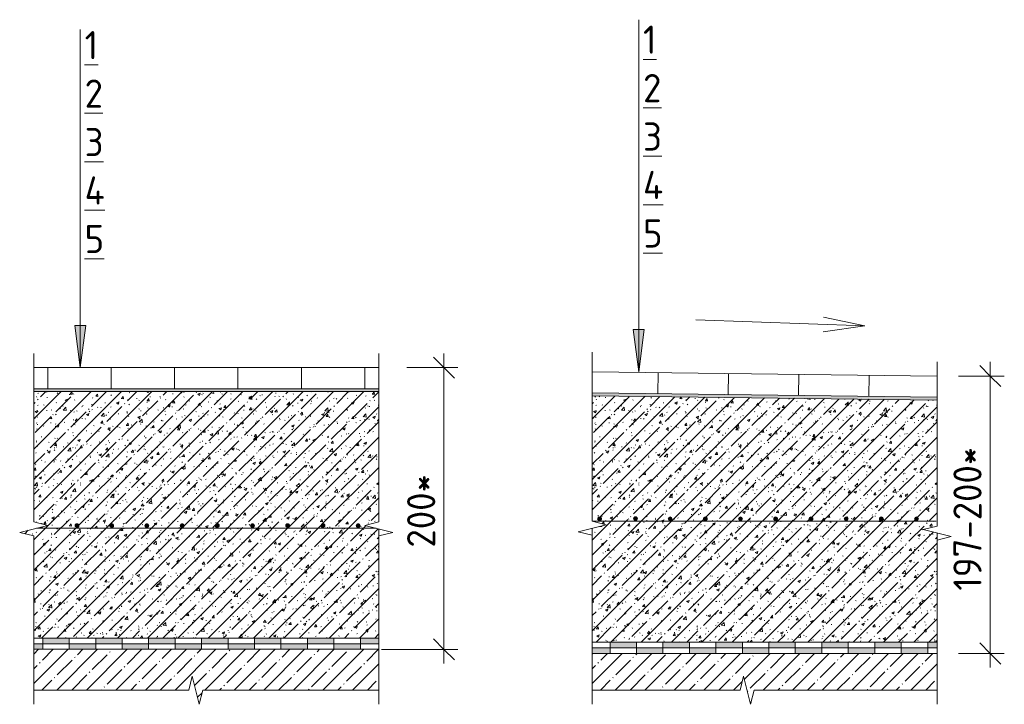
# Model space of a CAD drawing. Header units: millimetres. Extents: x -4136 to 63268, y -10605 to 130973.
# Tile 2 of 47: x 60554 to 61254, y 3270 to 3756. Entities that reach past the tile are written whole.
import ezdxf

# ---------------------------------------------------------------- set-up
doc = ezdxf.new("R2010")
doc.units = ezdxf.units.MM
for name, color, linetype, lineweight in [('A-ANNO-DIMS', 7, 'Continuous', 5), ('A-ANNO-DIMS-10', 7, 'Continuous', 5), ('A-ANNO-NOTE', 7, 'Continuous', 5), ('A-DETL', 7, 'Continuous', 25), ('A-DETL-GENF', 7, 'Continuous', 13), ('G-ANNO-TEXT', 7, 'Continuous', 5)]:
    doc.layers.add(name, color=color, linetype=linetype, lineweight=lineweight)
doc.styles.add('GOST Common_5', font='GOST_Common.ttf', dxfattribs={"height": 20})
doc.dimstyles.new('2_мм_2', dxfattribs={"dimscale": 304.8, "dimtxt": 20.1143, "dimasz": 0.049213, "dimexe": 0.032808, "dimexo": 0.049213, "dimgap": 0, "dimtad": 1, "dimdec": 0, "dimdsep": 46, "dimtxsty": 'GOST Common_5', "dimblk1": 'OBLIQUE', "dimblk2": 'OBLIQUE', "dimsah": 1, "dimcen": 0.09, "dimdle": 0.032808, "dimadec": 5, "dimazin": 2, "dimtfac": 1, "dimtdec": 4, "dimtix": 1, "dimtmove": 0, "dimatfit": 3, "dimfxl": 1, "dimtvp": 1, "dimtolj": 1, "dimtzin": 0, "dimarcsym": 2})
pattern_1 = [(0, (59767.9564, 0), (8.128, 2.032), [0.335, -5.761, 0.335, -5.761, -32.512]), (0, (59767.9564, 0), (8.128, 2.032), [-12.192, 0.335, -11.857, 0.335, -5.761, -14.224]), (0, (59767.9564, 0), (8.128, 2.032), [-30.48, 0.335, -3.729, 0.335, -9.825]), (120, (59771.0044, 1.016), (-5.8237636, 6.0230545), [0.335, -5.761, 0.335, -5.761, -32.512]), (120, (59771.0044, 1.016), (-5.8237636, 6.0230545), [-12.192, 0.335, -11.857, 0.335, -5.761, -14.224]), (120, (59771.0044, 1.016), (-5.8237636, 6.0230545), [-30.48, 0.335, -3.729, 0.335, -9.825]), (240, (59772.0204, 5.08), (-2.3042364, -8.0550545), [0.335, -5.761, 0.335, -5.761, -32.512]), (240, (59772.0204, 5.08), (-2.3042364, -8.0550545), [-12.192, 0.335, -11.857, 0.335, -5.761, -14.224]), (240, (59772.0204, 5.08), (-2.3042364, -8.0550545), [-30.48, 0.335, -3.729, 0.335, -9.825])]
pattern_2 = [(0, (60164.4572, 0), (8.128, 2.032), [0.335, -5.761, 0.335, -5.761, -32.512]), (0, (60164.4572, 0), (8.128, 2.032), [-12.192, 0.335, -11.857, 0.335, -5.761, -14.224]), (0, (60164.4572, 0), (8.128, 2.032), [-30.48, 0.335, -3.729, 0.335, -9.825]), (120, (60167.5052, 1.016), (-5.8237636, 6.0230545), [0.335, -5.761, 0.335, -5.761, -32.512]), (120, (60167.5052, 1.016), (-5.8237636, 6.0230545), [-12.192, 0.335, -11.857, 0.335, -5.761, -14.224]), (120, (60167.5052, 1.016), (-5.8237636, 6.0230545), [-30.48, 0.335, -3.729, 0.335, -9.825]), (240, (60168.5212, 5.08), (-2.3042364, -8.0550545), [0.335, -5.761, 0.335, -5.761, -32.512]), (240, (60168.5212, 5.08), (-2.3042364, -8.0550545), [-12.192, 0.335, -11.857, 0.335, -5.761, -14.224]), (240, (60168.5212, 5.08), (-2.3042364, -8.0550545), [-30.48, 0.335, -3.729, 0.335, -9.825])]

# ---------------------------------------------------------------- blocks, each defined once
blk = doc.blocks.new('Линия разрыва - М 1_5-7658049-Пол_Тип 1_керамогранит')
at = {"layer": 'A-DETL-GENF', "lineweight": 5}
for p, q in [((908.93, 3290.39), (906.43, 3280.39)), ((913.93, 3270.39), (908.93, 3290.39)), ((906.43, 3280.39), (796.43, 3280.39)), ((916.43, 3280.39), (913.93, 3270.39)), ((1041.43, 3280.39), (916.43, 3280.39))]:
    blk.add_line(p, q, dxfattribs=at)
blk = doc.blocks.new('Линия разрыва - М 1_5-7675077-Пол_Тип 1_керамогранит')
at = {"layer": 'A-DETL-GENF', "lineweight": 5}
for p, q in [((796.43, 3511.89), (796.43, 3519.39)), ((796.43, 3399.89), (796.43, 3511.89)), ((806.43, 3397.39), (796.43, 3399.89)), ((786.43, 3392.39), (806.43, 3397.39)), ((796.43, 3389.89), (786.43, 3392.39)), ((796.43, 3277.89), (796.43, 3389.89)), ((796.43, 3277.89), (796.43, 3270.39))]:
    blk.add_line(p, q, dxfattribs=at)
blk = doc.blocks.new('Линия разрыва - М 1_5-7675156-Пол_Тип 1_керамогранит')
at = {"layer": 'A-DETL-GENF', "lineweight": 5}
for p, q in [((1041.43, 3511.89), (1041.43, 3519.39)), ((1041.43, 3511.89), (1041.43, 3399.89)), ((1041.43, 3399.89), (1031.43, 3397.39)), ((1031.43, 3397.39), (1051.43, 3392.39)), ((1051.43, 3392.39), (1041.43, 3389.89)), ((1041.43, 3389.89), (1041.43, 3277.89)), ((1041.43, 3277.89), (1041.43, 3270.39))]:
    blk.add_line(p, q, dxfattribs=at)
blk = doc.blocks.new('Линия разрыва - М 1_5-7659852-Пол_Тип 2_керамогранит')
at = {"layer": 'A-DETL-GENF', "lineweight": 5}
for p, q in [((903.93, 3290.35), (901.43, 3280.35)), ((908.93, 3270.35), (903.93, 3290.35)), ((901.43, 3280.35), (796.43, 3280.35)), ((911.43, 3280.35), (908.93, 3270.35)), ((1041.43, 3280.35), (911.43, 3280.35))]:
    blk.add_line(p, q, dxfattribs=at)
blk = doc.blocks.new('Линия разрыва - М 1_5-7920628-Пол_Тип 2_керамогранит')
at = {"layer": 'A-DETL-GENF', "lineweight": 5}
for p, q in [((796.43, 3512.85), (796.43, 3520.35)), ((796.43, 3491.39), (796.43, 3512.85)), ((796.43, 3400.35), (796.43, 3489.39)), ((786.43, 3392.85), (806.43, 3397.85)), ((806.43, 3397.85), (796.43, 3400.35)), ((796.43, 3390.35), (786.43, 3392.85)), ((796.43, 3277.85), (796.43, 3390.35)), ((796.43, 3277.85), (796.43, 3270.35))]:
    blk.add_line(p, q, dxfattribs=at)
blk = doc.blocks.new('Линия разрыва - М 1_5-7920583-Пол_Тип 2_керамогранит')
at = {"layer": 'A-DETL-GENF', "lineweight": 5}
for p, q in [((1041.43, 3505.89), (1041.43, 3513.39)), ((1041.43, 3505.89), (1041.43, 3488.39)), ((1041.43, 3486.39), (1041.43, 3396.87)), ((1041.43, 3396.87), (1031.43, 3394.37)), ((1031.43, 3394.37), (1051.43, 3389.37)), ((1051.43, 3389.37), (1041.43, 3386.87)), ((1041.43, 3386.87), (1041.43, 3277.85)), ((1041.43, 3277.85), (1041.43, 3270.35))]:
    blk.add_line(p, q, dxfattribs=at)
blk = doc.blocks.new('Стрелка 15гр_черная - Стрелка 15гр_ черная-5807139-Пол_Тип 1_керамогранит')
at = {"layer": 'A-ANNO-NOTE'}
blk.add_hatch(color=256, dxfattribs=at).paths.add_polyline_path([(825.49, 3539.39), (833.39, 3539.39), (829.44, 3509.39)])
for p, q in [((829.44, 3509.39), (829.44, 3749.39)), ((829.44, 3509.39), (825.49, 3539.39)), ((825.49, 3539.39), (833.39, 3539.39)), ((825.49, 3539.39), (829.44, 3509.39)), ((833.39, 3539.39), (825.49, 3539.39)), ((829.44, 3509.39), (833.39, 3539.39)), ((829.44, 3509.39), (833.39, 3539.39))]:
    blk.add_line(p, q, dxfattribs=at)
blk = doc.blocks.new('DIMBLOCK206-Пол_Тип 1_керамогранит')
at = {"layer": 'A-ANNO-DIMS-10', "lineweight": 25}
for p, q in [((60855.6, 3509.39), (60848.1, 3516.89)), ((60855.6, 3509.39), (60863.1, 3501.89)), ((60855.6, 3309.38), (60848.1, 3316.88)), ((60855.6, 3309.38), (60863.1, 3301.88))]:
    blk.add_line(p, q, dxfattribs=at)
at = {"layer": 'A-ANNO-DIMS-10'}
for p, q in [((60855.6, 3299.38), (60855.6, 3519.39)), ((60829.38, 3509.39), (60865.6, 3509.39)), ((60855.6, 3509.39), (60829.38, 3509.39)), ((60811.3, 3309.38), (60865.6, 3309.38)), ((60855.6, 3309.38), (60811.3, 3309.38))]:
    blk.add_line(p, q, dxfattribs=at)
at = {"layer": 'A-ANNO-DIMS-10', "color": 0, "insert": (60829.46, 3381.6), "char_height": 20, "width": 66.684, "attachment_point": 1, "rotation": 90, "line_spacing_factor": 1.022761, "style": 'GOST Common_5'}
blk.add_mtext('200*', dxfattribs=at)
blk = doc.blocks.new('_Oblique')
at = {"color": 0, "linetype": 'ByBlock', "lineweight": -2}
blk.add_line((-0.5, -0.5), (0.5, 0.5), dxfattribs=at)
blk = doc.blocks.new('Стрелка 15гр_черная - Стрелка 15гр_ черная-5807323-Пол_Тип 2_керамогранит')
at = {"layer": 'A-ANNO-NOTE'}
blk.add_hatch(color=256, dxfattribs=at).paths.add_polyline_path([(825.49, 3536.39), (833.39, 3536.39), (829.44, 3506.39)])
for p, q in [((829.44, 3506.39), (829.44, 3756.39)), ((829.44, 3506.39), (825.49, 3536.39)), ((825.49, 3536.39), (833.39, 3536.39)), ((825.49, 3536.39), (829.44, 3506.39)), ((833.39, 3536.39), (825.49, 3536.39)), ((829.44, 3506.39), (833.39, 3536.39)), ((829.44, 3506.39), (833.39, 3536.39))]:
    blk.add_line(p, q, dxfattribs=at)
blk = doc.blocks.new('DIMBLOCK207-Пол_Тип 2_керамогранит')
at = {"layer": 'A-ANNO-DIMS-10', "lineweight": 25}
for p, q in [((61243.51, 3503.39), (61236.01, 3510.89)), ((61243.51, 3503.39), (61251.01, 3495.89)), ((61243.51, 3306.39), (61236.01, 3313.89)), ((61243.51, 3306.39), (61251.01, 3298.89))]:
    blk.add_line(p, q, dxfattribs=at)
at = {"layer": 'A-ANNO-DIMS-10'}
for p, q in [((61243.51, 3513.39), (61243.51, 3296.39)), ((61220.88, 3503.39), (61253.51, 3503.39)), ((61243.51, 3503.39), (61220.88, 3503.39)), ((61220.88, 3306.39), (61253.51, 3306.39)), ((61243.51, 3306.39), (61220.88, 3306.39))]:
    blk.add_line(p, q, dxfattribs=at)
at = {"layer": 'A-ANNO-DIMS-10', "color": 0, "insert": (61217.37, 3351.02), "char_height": 20, "width": 129.277, "attachment_point": 1, "rotation": 90, "line_spacing_factor": 1.022761, "style": 'GOST Common_5'}
blk.add_mtext('197-200*', dxfattribs=at)

msp = doc.modelspace()

# ---------------------------------------------------------------- hatches: boundary and pattern name
at = {"layer": 'A-DETL-GENF', "lineweight": 5}
h = msp.add_hatch(dxfattribs=at)
h.set_pattern_fill('FP_22', color=256, style=0, pattern_type=2)
h.set_pattern_definition([(45, (59767.956, 0), (-10.74944, 10.74944), [15.202, -2.534, 0.507, -2.534]), (45, (59767.956, 10.743), (-10.74944, 10.74944), []), (50, (59767.956, 0), (18.17249, -1.59005), [1.9, -20.903]), (355, (59767.956, 0), (-3.51537, 19.05791), [1.52, -16.722]), (100.451, (59769.47, -0.132), (14.65764, 17.4676), [1.615, -17.764]), (46.184, (59767.956, 5.067), (27.04027, -4.19391), [2.85, -31.354]), (96.636, (59770.21, 4.718), (23.6805, 24.6809), [2.422, -26.647]), (351.184, (59767.956, 5.067), (23.68146, 24.68113), [2.28, -25.083]), (21, (59770.49, 3.8), (15.123144, -10.20089), [1.9, -20.903]), (326, (59770.49, 3.8), (6.16484, 18.37271), [1.52, -16.722]), (71.451, (59771.75, 2.95), (21.28832, 8.17134), [1.615, -17.764]), (37.5, (59767.9564, 0), (0.308063, 8.434498), [0.478, -16.042, 0.478, -16.498, -16.785]), (37.5, (59767.9564, 0), (0.308063, 8.434498), [-33.495, 0.478, -16.308]), (7.5, (59767.956, 0), (6.665607, 9.993532), [0.478, -9.201, 0.478, -15.662, -6.397]), (7.5, (59767.956, 0), (6.665607, 9.993532), [-25.818, 0.478, -5.92]), (327.5, (59762.3064, 0), (13.525065, -0.571517), [0.478, -5.856, 0.478, -19.285, -26.223]), (327.5, (59762.3064, 0), (13.525065, -0.571517), [-26.097, 0.478, -25.746]), (317.5, (59759.772, 0), (14.7753, 2.536293), [0.478, -7.757, 0.478, -12.647, -18.622]), (317.5, (59759.772, 0), (14.7753, 2.536293), [-21.359, 0.478, -18.145])])
h.paths.add_polyline_path([(60564.383152, 3317.381904), (60809.383152, 3317.381904), (60809.383152, 3394.891924), (60799.383152, 3397.391924), (60809.383152, 3399.891924), (60809.383152, 3492.381904), (60564.383152, 3492.381904), (60564.383152, 3399.891924), (60574.383152, 3397.391924), (60570.864424, 3396.512242), (60570.374098, 3396.021916), (60569.699643, 3395.841197), (60568.903121, 3396.021916), (60554.383152, 3392.391924), (60564.383152, 3389.891924), (60564.383152, 3357.711991)])
h.paths.add_polyline_path([(60769.699643, 3395.841197), (60769.025189, 3396.021916), (60768.531454, 3396.515651), (60768.350734, 3397.190106), (60768.531454, 3397.864561), (60769.025189, 3398.358296), (60769.699643, 3398.539015), (60770.374098, 3398.358296), (60770.867833, 3397.864561), (60771.048553, 3397.190106), (60770.867833, 3396.515651), (60770.374098, 3396.021916)])
h.paths.add_polyline_path([(60694.699643, 3395.841197), (60694.025189, 3396.021916), (60693.531454, 3396.515651), (60693.350734, 3397.190106), (60693.531454, 3397.864561), (60694.025189, 3398.358296), (60694.699643, 3398.539015), (60695.374098, 3398.358296), (60695.867833, 3397.864561), (60696.048553, 3397.190106), (60695.867833, 3396.515651), (60695.374098, 3396.021916)])
h.paths.add_polyline_path([(60794.699643, 3395.841197), (60794.025189, 3396.021916), (60793.531454, 3396.515651), (60793.350734, 3397.190106), (60793.531454, 3397.864561), (60794.025189, 3398.358296), (60794.699643, 3398.539015), (60795.374098, 3398.358296), (60795.867833, 3397.864561), (60796.048553, 3397.190106), (60795.867833, 3396.515651), (60795.374098, 3396.021916)])
h.paths.add_polyline_path([(60669.699643, 3395.841197), (60669.025189, 3396.021916), (60668.531454, 3396.515651), (60668.350734, 3397.190106), (60668.531454, 3397.864561), (60669.025189, 3398.358296), (60669.699643, 3398.539015), (60670.374098, 3398.358296), (60670.867833, 3397.864561), (60671.048553, 3397.190106), (60670.867833, 3396.515651), (60670.374098, 3396.021916)])
h.paths.add_polyline_path([(60644.699643, 3395.841197), (60644.025189, 3396.021916), (60643.531454, 3396.515651), (60643.350734, 3397.190106), (60643.531454, 3397.864561), (60644.025189, 3398.358296), (60644.699643, 3398.539015), (60645.374098, 3398.358296), (60645.867833, 3397.864561), (60646.048553, 3397.190106), (60645.867833, 3396.515651), (60645.374098, 3396.021916)])
h.paths.add_polyline_path([(60619.699643, 3395.841197), (60619.025189, 3396.021916), (60618.531454, 3396.515651), (60618.350734, 3397.190106), (60618.531454, 3397.864561), (60619.025189, 3398.358296), (60619.699643, 3398.539015), (60620.374098, 3398.358296), (60620.867833, 3397.864561), (60621.048553, 3397.190106), (60620.867833, 3396.515651), (60620.374098, 3396.021916)])
h.paths.add_polyline_path([(60719.699643, 3395.841197), (60719.025189, 3396.021916), (60718.531454, 3396.515651), (60718.350734, 3397.190106), (60718.531454, 3397.864561), (60719.025189, 3398.358296), (60719.699643, 3398.539015), (60720.374098, 3398.358296), (60720.867833, 3397.864561), (60721.048553, 3397.190106), (60720.867833, 3396.515651), (60720.374098, 3396.021916)])
h.paths.add_polyline_path([(60744.699643, 3395.841197), (60744.025189, 3396.021916), (60743.531454, 3396.515651), (60743.350734, 3397.190106), (60743.531454, 3397.864561), (60744.025189, 3398.358296), (60744.699643, 3398.539015), (60745.374098, 3398.358296), (60745.867833, 3397.864561), (60746.048553, 3397.190106), (60745.867833, 3396.515651), (60745.374098, 3396.021916)])
h.paths.add_polyline_path([(60595.111094, 3395.860674), (60594.43664, 3396.041394), (60593.942904, 3396.535129), (60593.762185, 3397.209583), (60593.942904, 3397.884038), (60594.43664, 3398.377773), (60595.111094, 3398.558493), (60595.805026, 3398.358296), (60596.279284, 3397.884038), (60596.457439, 3397.190106), (60596.279284, 3396.535129), (60595.712858, 3396.021916)])
h = msp.add_hatch(dxfattribs=at)
h.set_pattern_fill('FP_23', color=256, style=0, pattern_type=2)
h.set_pattern_definition(pattern_1)
h.paths.add_polyline_path([(60809.383152, 3492.391924), (60809.383152, 3494.391924), (60564.383152, 3494.391924), (60564.383152, 3492.391924), (60776.932624, 3492.391924)])
h = msp.add_hatch(dxfattribs=at)
h.set_pattern_fill('FP_23', color=256, style=0, pattern_type=2)
h.set_pattern_definition(pattern_1)
h.paths.add_polyline_path([(60809.383152, 3492.391924), (60809.383152, 3494.391924), (60564.383152, 3494.391924), (60564.383152, 3492.391924), (60776.932624, 3492.391924)])
h = msp.add_hatch(dxfattribs=at)
h.set_pattern_fill('FP_23', color=256, style=0, pattern_type=2)
h.set_pattern_definition(pattern_2)
h.paths.add_polyline_path([(61205.883938, 3486.388884), (61205.883938, 3488.389034), (60960.795344, 3491.390554), (60960.795344, 3489.390404), (61173.437211, 3486.786248)])
h = msp.add_hatch(dxfattribs=at)
h.set_pattern_fill('FP_23', color=256, style=0, pattern_type=2)
h.set_pattern_definition(pattern_2)
h.paths.add_polyline_path([(61205.883938, 3486.388884), (61205.883938, 3488.389034), (60960.795344, 3491.390554), (60960.795344, 3489.390404), (61173.437211, 3486.786248)])
h = msp.add_hatch(dxfattribs=at)
h.set_pattern_fill('FP_22', color=256, style=0, pattern_type=2)
h.set_pattern_definition([(45, (60164.457, 0), (-10.74944, 10.74944), [15.202, -2.534, 0.507, -2.534]), (45, (60164.457, 10.743), (-10.74944, 10.74944), []), (50, (60164.457, 0), (18.17249, -1.59005), [1.9, -20.903]), (355, (60164.457, 0), (-3.51537, 19.05791), [1.52, -16.722]), (100.451, (60165.971, -0.132), (14.65764, 17.4676), [1.615, -17.764]), (46.184, (60164.457, 5.067), (27.04027, -4.19391), [2.85, -31.354]), (96.636, (60166.71, 4.718), (23.6805, 24.6809), [2.422, -26.647]), (351.184, (60164.457, 5.067), (23.68146, 24.68113), [2.28, -25.083]), (21, (60166.991, 3.8), (15.123144, -10.20089), [1.9, -20.903]), (326, (60166.991, 3.8), (6.16484, 18.37271), [1.52, -16.722]), (71.451, (60168.251, 2.95), (21.28832, 8.17134), [1.615, -17.764]), (37.5, (60164.457, 0), (0.308063, 8.434498), [0.478, -16.042, 0.478, -16.498, -16.785]), (37.5, (60164.457, 0), (0.308063, 8.434498), [-33.495, 0.478, -16.308]), (7.5, (60164.457, 0), (6.665607, 9.993532), [0.478, -9.201, 0.478, -15.662, -6.397]), (7.5, (60164.457, 0), (6.665607, 9.993532), [-25.818, 0.478, -5.92]), (327.5, (60158.807, 0), (13.525065, -0.571517), [0.478, -5.856, 0.478, -19.285, -26.223]), (327.5, (60158.807, 0), (13.525065, -0.571517), [-26.097, 0.478, -25.746]), (317.5, (60156.273, 0), (14.7753, 2.536293), [0.478, -7.757, 0.478, -12.647, -18.622]), (317.5, (60156.273, 0), (14.7753, 2.536293), [-21.359, 0.478, -18.145])])
h.paths.add_polyline_path([(60960.883938, 3314.390404), (61205.883938, 3314.390404), (61205.883938, 3391.87168), (61195.883938, 3394.37168), (61205.883938, 3396.87168), (61205.883938, 3486.388884), (60960.883938, 3489.389319), (60960.883938, 3400.353201), (60970.883938, 3397.853201), (60960.795344, 3395.331052), (60960.883938, 3358.660091)])
h.paths.add_polyline_path([(61166.200429, 3400.73051), (61165.525975, 3400.91123), (61165.03224, 3401.404965), (61164.85152, 3402.079419), (61165.03224, 3402.753874), (61165.525975, 3403.247609), (61166.200429, 3403.428329), (61166.874884, 3403.247609), (61167.368619, 3402.753874), (61167.549339, 3402.079419), (61167.368619, 3401.404965), (61166.874884, 3400.91123)])
h.paths.add_polyline_path([(61016.200429, 3400.73051), (61015.525975, 3400.91123), (61015.03224, 3401.404965), (61014.85152, 3402.079419), (61015.03224, 3402.753874), (61015.525975, 3403.247609), (61016.200429, 3403.428329), (61016.874884, 3403.247609), (61017.368619, 3402.753874), (61017.549339, 3402.079419), (61017.368619, 3401.404965), (61016.874884, 3400.91123)])
h.paths.add_polyline_path([(60966.200429, 3400.73051), (60965.525975, 3400.91123), (60965.03224, 3401.404965), (60964.85152, 3402.079419), (60965.03224, 3402.753874), (60965.525975, 3403.247609), (60966.200429, 3403.428329), (60966.874884, 3403.247609), (60967.368619, 3402.753874), (60967.549339, 3402.079419), (60967.368619, 3401.404965), (60966.874884, 3400.91123)])
h.paths.add_polyline_path([(61116.200429, 3400.73051), (61115.525975, 3400.91123), (61115.03224, 3401.404965), (61114.85152, 3402.079419), (61115.03224, 3402.753874), (61115.525975, 3403.247609), (61116.200429, 3403.428329), (61116.874884, 3403.247609), (61117.368619, 3402.753874), (61117.549339, 3402.079419), (61117.368619, 3401.404965), (61116.874884, 3400.91123)])
h.paths.add_polyline_path([(61041.200429, 3400.73051), (61040.525975, 3400.91123), (61040.03224, 3401.404965), (61039.85152, 3402.079419), (61040.03224, 3402.753874), (61040.525975, 3403.247609), (61041.200429, 3403.428329), (61041.874884, 3403.247609), (61042.368619, 3402.753874), (61042.549339, 3402.079419), (61042.368619, 3401.404965), (61041.874884, 3400.91123)])
h.paths.add_polyline_path([(61066.200429, 3400.73051), (61065.525975, 3400.91123), (61065.03224, 3401.404965), (61064.85152, 3402.079419), (61065.03224, 3402.753874), (61065.525975, 3403.247609), (61066.200429, 3403.428329), (61066.874884, 3403.247609), (61067.368619, 3402.753874), (61067.549339, 3402.079419), (61067.368619, 3401.404965), (61066.874884, 3400.91123)])
h.paths.add_polyline_path([(61191.200429, 3400.73051), (61190.525975, 3400.91123), (61190.03224, 3401.404965), (61189.85152, 3402.079419), (61190.03224, 3402.753874), (61190.525975, 3403.247609), (61191.200429, 3403.428329), (61191.874884, 3403.247609), (61192.368619, 3402.753874), (61192.549339, 3402.079419), (61192.368619, 3401.404965), (61191.874884, 3400.91123)])
h.paths.add_polyline_path([(61141.200429, 3400.73051), (61140.525975, 3400.91123), (61140.03224, 3401.404965), (61139.85152, 3402.079419), (61140.03224, 3402.753874), (61140.525975, 3403.247609), (61141.200429, 3403.428329), (61141.874884, 3403.247609), (61142.368619, 3402.753874), (61142.549339, 3402.079419), (61142.368619, 3401.404965), (61141.874884, 3400.91123)])
h.paths.add_polyline_path([(61091.200429, 3400.73051), (61090.525975, 3400.91123), (61090.03224, 3401.404965), (61089.85152, 3402.079419), (61090.03224, 3402.753874), (61090.525975, 3403.247609), (61091.200429, 3403.428329), (61091.874884, 3403.247609), (61092.368619, 3402.753874), (61092.549339, 3402.079419), (61092.368619, 3401.404965), (61091.874884, 3400.91123)])
h.paths.add_polyline_path([(60991.61188, 3400.749987), (60990.937426, 3400.930707), (60990.443691, 3401.424442), (60990.262971, 3402.098897), (60990.443691, 3402.773351), (60990.937426, 3403.267086), (60991.61188, 3403.447806), (60992.305812, 3403.247609), (60992.78007, 3402.773351), (60992.958225, 3402.079419), (60992.78007, 3401.424442), (60992.213644, 3400.91123)])
at = {"layer": 'A-DETL-GENF'}
for points in [[(60595.111094, 3395.860674), (60595.785549, 3396.041394), (60596.279284, 3396.535129), (60596.460003, 3397.209583), (60596.279284, 3397.884038), (60595.785549, 3398.377773), (60595.111094, 3398.558493), (60594.43664, 3398.377773), (60593.942904, 3397.884038), (60593.762185, 3397.209583), (60593.942904, 3396.535129), (60594.43664, 3396.041394)], [(60619.699643, 3395.841197), (60620.374098, 3396.021916), (60620.867833, 3396.515651), (60621.048553, 3397.190106), (60620.867833, 3397.864561), (60620.374098, 3398.358296), (60619.699643, 3398.539015), (60619.025189, 3398.358296), (60618.531454, 3397.864561), (60618.350734, 3397.190106), (60618.531454, 3396.515651), (60619.025189, 3396.021916)], [(60644.699643, 3395.841197), (60645.374098, 3396.021916), (60645.867833, 3396.515651), (60646.048553, 3397.190106), (60645.867833, 3397.864561), (60645.374098, 3398.358296), (60644.699643, 3398.539015), (60644.025189, 3398.358296), (60643.531454, 3397.864561), (60643.350734, 3397.190106), (60643.531454, 3396.515651), (60644.025189, 3396.021916)], [(60669.699643, 3395.841197), (60670.374098, 3396.021916), (60670.867833, 3396.515651), (60671.048553, 3397.190106), (60670.867833, 3397.864561), (60670.374098, 3398.358296), (60669.699643, 3398.539015), (60669.025189, 3398.358296), (60668.531454, 3397.864561), (60668.350734, 3397.190106), (60668.531454, 3396.515651), (60669.025189, 3396.021916)], [(60694.699643, 3395.841197), (60695.374098, 3396.021916), (60695.867833, 3396.515651), (60696.048553, 3397.190106), (60695.867833, 3397.864561), (60695.374098, 3398.358296), (60694.699643, 3398.539015), (60694.025189, 3398.358296), (60693.531454, 3397.864561), (60693.350734, 3397.190106), (60693.531454, 3396.515651), (60694.025189, 3396.021916)], [(60719.699643, 3395.841197), (60720.374098, 3396.021916), (60720.867833, 3396.515651), (60721.048553, 3397.190106), (60720.867833, 3397.864561), (60720.374098, 3398.358296), (60719.699643, 3398.539015), (60719.025189, 3398.358296), (60718.531454, 3397.864561), (60718.350734, 3397.190106), (60718.531454, 3396.515651), (60719.025189, 3396.021916)], [(60744.699643, 3395.841197), (60745.374098, 3396.021916), (60745.867833, 3396.515651), (60746.048553, 3397.190106), (60745.867833, 3397.864561), (60745.374098, 3398.358296), (60744.699643, 3398.539015), (60744.025189, 3398.358296), (60743.531454, 3397.864561), (60743.350734, 3397.190106), (60743.531454, 3396.515651), (60744.025189, 3396.021916)], [(60769.699643, 3395.841197), (60770.374098, 3396.021916), (60770.867833, 3396.515651), (60771.048553, 3397.190106), (60770.867833, 3397.864561), (60770.374098, 3398.358296), (60769.699643, 3398.539015), (60769.025189, 3398.358296), (60768.531454, 3397.864561), (60768.350734, 3397.190106), (60768.531454, 3396.515651), (60769.025189, 3396.021916)], [(60794.699643, 3395.841197), (60795.374098, 3396.021916), (60795.867833, 3396.515651), (60796.048553, 3397.190106), (60795.867833, 3397.864561), (60795.374098, 3398.358296), (60794.699643, 3398.539015), (60794.025189, 3398.358296), (60793.531454, 3397.864561), (60793.350734, 3397.190106), (60793.531454, 3396.515651), (60794.025189, 3396.021916)], [(60966.200429, 3400.73051), (60966.874884, 3400.91123), (60967.368619, 3401.404965), (60967.549339, 3402.079419), (60967.368619, 3402.753874), (60966.874884, 3403.247609), (60966.200429, 3403.428329), (60965.525975, 3403.247609), (60965.03224, 3402.753874), (60964.85152, 3402.079419), (60965.03224, 3401.404965), (60965.525975, 3400.91123)], [(60991.61188, 3400.749987), (60992.286335, 3400.930707), (60992.78007, 3401.424442), (60992.96079, 3402.098897), (60992.78007, 3402.773351), (60992.286335, 3403.267086), (60991.61188, 3403.447806), (60990.937426, 3403.267086), (60990.443691, 3402.773351), (60990.262971, 3402.098897), (60990.443691, 3401.424442), (60990.937426, 3400.930707)], [(61016.200429, 3400.73051), (61016.874884, 3400.91123), (61017.368619, 3401.404965), (61017.549339, 3402.079419), (61017.368619, 3402.753874), (61016.874884, 3403.247609), (61016.200429, 3403.428329), (61015.525975, 3403.247609), (61015.03224, 3402.753874), (61014.85152, 3402.079419), (61015.03224, 3401.404965), (61015.525975, 3400.91123)], [(61041.200429, 3400.73051), (61041.874884, 3400.91123), (61042.368619, 3401.404965), (61042.549339, 3402.079419), (61042.368619, 3402.753874), (61041.874884, 3403.247609), (61041.200429, 3403.428329), (61040.525975, 3403.247609), (61040.03224, 3402.753874), (61039.85152, 3402.079419), (61040.03224, 3401.404965), (61040.525975, 3400.91123)], [(61066.200429, 3400.73051), (61066.874884, 3400.91123), (61067.368619, 3401.404965), (61067.549339, 3402.079419), (61067.368619, 3402.753874), (61066.874884, 3403.247609), (61066.200429, 3403.428329), (61065.525975, 3403.247609), (61065.03224, 3402.753874), (61064.85152, 3402.079419), (61065.03224, 3401.404965), (61065.525975, 3400.91123)], [(61091.200429, 3400.73051), (61091.874884, 3400.91123), (61092.368619, 3401.404965), (61092.549339, 3402.079419), (61092.368619, 3402.753874), (61091.874884, 3403.247609), (61091.200429, 3403.428329), (61090.525975, 3403.247609), (61090.03224, 3402.753874), (61089.85152, 3402.079419), (61090.03224, 3401.404965), (61090.525975, 3400.91123)], [(61116.200429, 3400.73051), (61116.874884, 3400.91123), (61117.368619, 3401.404965), (61117.549339, 3402.079419), (61117.368619, 3402.753874), (61116.874884, 3403.247609), (61116.200429, 3403.428329), (61115.525975, 3403.247609), (61115.03224, 3402.753874), (61114.85152, 3402.079419), (61115.03224, 3401.404965), (61115.525975, 3400.91123)], [(61141.200429, 3400.73051), (61141.874884, 3400.91123), (61142.368619, 3401.404965), (61142.549339, 3402.079419), (61142.368619, 3402.753874), (61141.874884, 3403.247609), (61141.200429, 3403.428329), (61140.525975, 3403.247609), (61140.03224, 3402.753874), (61139.85152, 3402.079419), (61140.03224, 3401.404965), (61140.525975, 3400.91123)], [(61166.200429, 3400.73051), (61166.874884, 3400.91123), (61167.368619, 3401.404965), (61167.549339, 3402.079419), (61167.368619, 3402.753874), (61166.874884, 3403.247609), (61166.200429, 3403.428329), (61165.525975, 3403.247609), (61165.03224, 3402.753874), (61164.85152, 3402.079419), (61165.03224, 3401.404965), (61165.525975, 3400.91123)], [(61191.200429, 3400.73051), (61191.874884, 3400.91123), (61192.368619, 3401.404965), (61192.549339, 3402.079419), (61192.368619, 3402.753874), (61191.874884, 3403.247609), (61191.200429, 3403.428329), (61190.525975, 3403.247609), (61190.03224, 3402.753874), (61189.85152, 3402.079419), (61190.03224, 3401.404965), (61190.525975, 3400.91123)], [(60569.699643, 3395.841197), (60570.374098, 3396.021916), (60570.723258, 3396.476951), (60569.025189, 3396.021916)]]:
    msp.add_hatch(color=256, dxfattribs=at).paths.add_polyline_path(points)
at = {"layer": 'A-DETL-GENF', "true_color": 0x808080}
h = msp.add_hatch(color=8, dxfattribs=at)
h.paths.add_polyline_path([(60702.315293, 3313.381904), (60702.315293, 3317.381904), (60683.518025, 3317.381904), (60683.518025, 3313.381904), (60686.796654, 3313.381904)])
h.paths.add_polyline_path([(60589.531682, 3313.381904), (60589.531682, 3317.381904), (60570.734414, 3317.381904), (60570.734414, 3313.381904)])
h.paths.add_polyline_path([(60608.328951, 3313.381904), (60627.126219, 3313.381904), (60627.126219, 3317.381904), (60608.328951, 3317.381904)])
h.paths.add_polyline_path([(60809.383152, 3313.381904), (60809.383152, 3317.381904), (60796.301636, 3317.381904), (60796.301636, 3313.381904)])
h.paths.add_polyline_path([(60777.504367, 3313.381904), (60777.504367, 3317.381904), (60758.707099, 3317.381904), (60758.707099, 3313.381904)])
h.paths.add_polyline_path([(60645.923488, 3313.381904), (60664.720756, 3313.381904), (60664.720756, 3317.381904), (60645.923488, 3317.381904)])
h.paths.add_polyline_path([(60739.90983, 3313.381904), (60739.90983, 3317.381904), (60721.112562, 3317.381904), (60721.112562, 3313.381904)])
h = msp.add_hatch(color=8, dxfattribs=at)
h.paths.add_polyline_path([(61105.113541, 3310.390404), (61105.113541, 3314.390404), (61086.316273, 3314.390404), (61086.316273, 3310.390404)])
h.paths.add_polyline_path([(61011.127199, 3310.390404), (61029.924467, 3310.390404), (61029.924467, 3314.390404), (61011.127199, 3314.390404)])
h.paths.add_polyline_path([(61205.883938, 3310.390404), (61205.883938, 3314.390404), (61199.099884, 3314.390404), (61199.099884, 3310.390404)])
h.paths.add_polyline_path([(61048.721736, 3310.390404), (61067.519004, 3310.390404), (61067.519004, 3314.390404), (61048.721736, 3314.390404)])
h.paths.add_polyline_path([(61180.302615, 3310.390404), (61180.302615, 3314.390404), (61161.505347, 3314.390404), (61161.505347, 3310.390404)])
h.paths.add_polyline_path([(60992.329931, 3310.390404), (60992.329931, 3314.390404), (60973.532662, 3314.390404), (60973.532662, 3310.390404)])
h.paths.add_polyline_path([(61142.708078, 3310.390404), (61142.708078, 3314.390404), (61123.91081, 3314.390404), (61123.91081, 3310.390404)])
h = msp.add_hatch(color=8, dxfattribs=at)
h.paths.add_polyline_path([(60564.383152, 3309.381904), (60570.734414, 3309.381904), (60570.734414, 3313.381904), (60564.383152, 3313.381904), (60564.383152, 3310.733433)])
h.paths.add_polyline_path([(60796.301636, 3309.381904), (60796.301636, 3313.381904), (60777.504367, 3313.381904), (60777.504367, 3309.381904)])
h.paths.add_polyline_path([(60589.531682, 3309.381904), (60608.328951, 3309.381904), (60608.328951, 3313.381904), (60589.531682, 3313.381904)])
h.paths.add_polyline_path([(60758.707099, 3309.381904), (60758.707099, 3313.381904), (60739.90983, 3313.381904), (60739.90983, 3309.381904)])
h.paths.add_polyline_path([(60627.126219, 3309.381904), (60645.923488, 3309.381904), (60645.923488, 3313.381904), (60627.126219, 3313.381904)])
h.paths.add_polyline_path([(60721.112562, 3309.381904), (60721.112562, 3313.381904), (60702.315293, 3313.381904), (60702.315293, 3309.381904)])
h.paths.add_polyline_path([(60664.720756, 3309.381904), (60683.518025, 3309.381904), (60683.518025, 3313.381904), (60664.720756, 3313.381904)])
at = {"layer": 'A-DETL-GENF', "lineweight": 5}
h = msp.add_hatch(dxfattribs=at)
h.set_pattern_fill('FP_21', color=256, style=0, pattern_type=2)
h.set_pattern_definition([(45, (59767.956, 0), (-10.500536, 10.500536), [14.85, -2.475, 0.495, -2.475]), (45, (59767.956, 10.494), (-10.500536, 10.500536), [])])
h.paths.add_polyline_path([(60681.883152, 3270.391924), (60684.383152, 3280.391924), (60809.383152, 3280.391924), (60809.383152, 3309.381904), (60564.383152, 3309.381904), (60564.383152, 3280.391924), (60674.383152, 3280.391924), (60676.883152, 3290.391924), (60679.383152, 3280.391924)])
at = {"layer": 'A-DETL-GENF', "true_color": 0x808080}
h = msp.add_hatch(color=8, dxfattribs=at)
h.paths.add_polyline_path([(61083.301241, 3306.390404), (61086.316273, 3306.390404), (61086.316273, 3310.390404), (61067.519004, 3310.390404), (61067.519004, 3306.390404)])
h.paths.add_polyline_path([(61199.099884, 3306.390404), (61199.099884, 3310.390404), (61180.302615, 3310.390404), (61180.302615, 3306.390404)])
h.paths.add_polyline_path([(60973.532662, 3306.390404), (60973.532662, 3310.390404), (60960.883938, 3310.390404), (60960.883938, 3306.390404)])
h.paths.add_polyline_path([(60992.329931, 3306.390404), (61011.127199, 3306.390404), (61011.127199, 3310.390404), (60992.329931, 3310.390404)])
h.paths.add_polyline_path([(61161.505347, 3306.390404), (61161.505347, 3310.390404), (61142.708078, 3310.390404), (61142.708078, 3306.390404)])
h.paths.add_polyline_path([(61029.924467, 3306.390404), (61048.721736, 3306.390404), (61048.721736, 3310.390404), (61029.924467, 3310.390404)])
h.paths.add_polyline_path([(61123.91081, 3306.390404), (61123.91081, 3310.390404), (61105.113541, 3310.390404), (61105.113541, 3306.390404)])
at = {"layer": 'A-DETL-GENF', "lineweight": 5}
h = msp.add_hatch(dxfattribs=at)
h.set_pattern_fill('FP_21', color=256, style=0, pattern_type=2)
h.set_pattern_definition([(45, (60164.457, 0), (-10.500536, 10.500536), [14.85, -2.475, 0.495, -2.475]), (45, (60164.457, 10.494), (-10.500536, 10.500536), [])])
h.paths.add_polyline_path([(61073.383938, 3270.353201), (61075.883938, 3280.353201), (61205.883938, 3280.353201), (61205.883938, 3306.390404), (60960.883938, 3306.390404), (60960.883938, 3280.353201), (61065.883938, 3280.353201), (61068.383938, 3290.353201), (61070.883938, 3280.353201)])

# ---------------------------------------------------------------- linework, layer by layer
at = {"layer": 'A-DETL', "lineweight": 5}
for p, q in [((61154.490129, 3539.045783), (61125.145701, 3545.283134)), ((61034.56323, 3543.233723), (61154.490129, 3539.045783)), ((61154.490129, 3539.045783), (61124.782087, 3534.87059)), ((60809.383152, 3509.391924), (60564.383152, 3509.391924)), ((60574.383152, 3509.391924), (60574.383152, 3494.391924)), ((60619.383152, 3509.391924), (60619.383152, 3494.391924)), ((60664.383152, 3509.391924), (60664.383152, 3494.391924)), ((60709.383152, 3509.391924), (60709.383152, 3494.391924)), ((60754.383152, 3509.391924), (60754.383152, 3494.391924)), ((60799.383152, 3509.391924), (60799.383152, 3494.391924)), ((61205.883938, 3503.390159), (60960.883938, 3506.390594)), ((61007.441783, 3490.834273), (61007.70357, 3505.831988)), ((61057.434168, 3490.23509), (61057.695954, 3505.232805)), ((61107.411325, 3489.607745), (61107.673111, 3504.605461)), ((61157.396095, 3488.982849), (61157.657882, 3503.980564)), ((60809.383152, 3494.391924), (60564.383152, 3494.391924)), ((60564.383152, 3492.391924), (60809.383152, 3492.391924)), ((61205.883938, 3488.389034), (60960.795344, 3491.390554)), ((60960.795344, 3491.390554), (60960.795344, 3489.390404)), ((60960.795344, 3489.390404), (61205.883938, 3486.388884)), ((61205.883938, 3486.388884), (61205.883938, 3488.389034)), ((60961.249702, 3400.26176), (61205.187435, 3400.26176)), ((60566.383152, 3395.391924), (60807.383152, 3395.391924)), ((60809.383152, 3389.891924), (60809.383152, 3394.891924)), ((60960.795344, 3395.331052), (60960.795344, 3390.37535)), ((61205.883938, 3386.87168), (61205.883938, 3391.87168)), ((60564.383152, 3317.381904), (60809.383152, 3317.381904)), ((60570.734414, 3317.381904), (60570.734414, 3313.381904)), ((60589.531682, 3313.381904), (60589.531682, 3317.381904)), ((60608.328951, 3317.381904), (60608.328951, 3313.381904)), ((60627.126219, 3313.381904), (60627.126219, 3317.381904)), ((60645.923488, 3317.381904), (60645.923488, 3313.381904)), ((60664.720756, 3313.381904), (60664.720756, 3317.381904)), ((60683.518025, 3317.381904), (60683.518025, 3313.381904)), ((60702.315293, 3313.381904), (60702.315293, 3317.381904)), ((60721.112562, 3317.381904), (60721.112562, 3313.381904)), ((60739.90983, 3313.381904), (60739.90983, 3317.381904)), ((60758.707099, 3317.381904), (60758.707099, 3313.381904)), ((60777.504367, 3313.381904), (60777.504367, 3317.381904)), ((60796.301636, 3317.381904), (60796.301636, 3313.381904)), ((60960.883938, 3314.390404), (60973.532662, 3314.390404)), ((60992.329931, 3314.390404), (60973.532662, 3314.390404)), ((60973.532662, 3314.390404), (60973.532662, 3310.390404)), ((60992.329931, 3314.390404), (61011.127199, 3314.390404)), ((60992.329931, 3310.390404), (60992.329931, 3314.390404)), ((61029.924467, 3314.390404), (61011.127199, 3314.390404)), ((61011.127199, 3314.390404), (61011.127199, 3310.390404)), ((61029.924467, 3314.390404), (61048.721736, 3314.390404)), ((61029.924467, 3310.390404), (61029.924467, 3314.390404)), ((61067.519004, 3314.390404), (61048.721736, 3314.390404)), ((61048.721736, 3314.390404), (61048.721736, 3310.390404)), ((61067.519004, 3314.390404), (61086.316273, 3314.390404)), ((61067.519004, 3310.390404), (61067.519004, 3314.390404)), ((61105.113541, 3314.390404), (61086.316273, 3314.390404)), ((61086.316273, 3314.390404), (61086.316273, 3310.390404)), ((61105.113541, 3314.390404), (61123.91081, 3314.390404)), ((61105.113541, 3310.390404), (61105.113541, 3314.390404)), ((61142.708078, 3314.390404), (61123.91081, 3314.390404)), ((61123.91081, 3314.390404), (61123.91081, 3310.390404)), ((61142.708078, 3314.390404), (61161.505347, 3314.390404)), ((61142.708078, 3310.390404), (61142.708078, 3314.390404)), ((61180.302615, 3314.390404), (61161.505347, 3314.390404)), ((61161.505347, 3314.390404), (61161.505347, 3310.390404)), ((61180.302615, 3314.390404), (61199.099884, 3314.390404)), ((61180.302615, 3310.390404), (61180.302615, 3314.390404)), ((61205.883938, 3314.390404), (61199.099884, 3314.390404)), ((61199.099884, 3314.390404), (61199.099884, 3310.390404)), ((60570.734414, 3313.381904), (60564.383152, 3313.381904)), ((60564.383152, 3309.381904), (60570.734414, 3309.381904)), ((60570.734414, 3313.381904), (60589.531682, 3313.381904)), ((60570.734414, 3309.381904), (60570.734414, 3313.381904)), ((60608.328951, 3313.381904), (60589.531682, 3313.381904)), ((60589.531682, 3313.381904), (60589.531682, 3309.381904)), ((60589.531682, 3309.381904), (60608.328951, 3309.381904)), ((60608.328951, 3313.381904), (60627.126219, 3313.381904)), ((60608.328951, 3309.381904), (60608.328951, 3313.381904)), ((60645.923488, 3313.381904), (60627.126219, 3313.381904)), ((60627.126219, 3313.381904), (60627.126219, 3309.381904)), ((60627.126219, 3309.381904), (60645.923488, 3309.381904)), ((60645.923488, 3313.381904), (60664.720756, 3313.381904)), ((60645.923488, 3309.381904), (60645.923488, 3313.381904)), ((60683.518025, 3313.381904), (60664.720756, 3313.381904)), ((60664.720756, 3313.381904), (60664.720756, 3309.381904)), ((60664.720756, 3309.381904), (60683.518025, 3309.381904)), ((60683.518025, 3313.381904), (60702.315293, 3313.381904)), ((60683.518025, 3309.381904), (60683.518025, 3313.381904)), ((60721.112562, 3313.381904), (60702.315293, 3313.381904)), ((60702.315293, 3313.381904), (60702.315293, 3309.381904)), ((60702.315293, 3309.381904), (60721.112562, 3309.381904)), ((60721.112562, 3313.381904), (60739.90983, 3313.381904)), ((60721.112562, 3309.381904), (60721.112562, 3313.381904)), ((60758.707099, 3313.381904), (60739.90983, 3313.381904)), ((60739.90983, 3313.381904), (60739.90983, 3309.381904)), ((60739.90983, 3309.381904), (60758.707099, 3309.381904)), ((60758.707099, 3313.381904), (60777.504367, 3313.381904)), ((60758.707099, 3309.381904), (60758.707099, 3313.381904)), ((60796.301636, 3313.381904), (60777.504367, 3313.381904)), ((60777.504367, 3313.381904), (60777.504367, 3309.381904)), ((60777.504367, 3309.381904), (60796.301636, 3309.381904)), ((60796.301636, 3313.381904), (60809.383152, 3313.381904)), ((60796.301636, 3309.381904), (60796.301636, 3313.381904)), ((60973.532662, 3310.390404), (60960.883938, 3310.390404)), ((60973.532662, 3310.390404), (60992.329931, 3310.390404)), ((60973.532662, 3306.390404), (60973.532662, 3310.390404)), ((61011.127199, 3310.390404), (60992.329931, 3310.390404)), ((60992.329931, 3310.390404), (60992.329931, 3306.390404)), ((61011.127199, 3310.390404), (61029.924467, 3310.390404)), ((61011.127199, 3306.390404), (61011.127199, 3310.390404)), ((61048.721736, 3310.390404), (61029.924467, 3310.390404)), ((61029.924467, 3310.390404), (61029.924467, 3306.390404)), ((61048.721736, 3310.390404), (61067.519004, 3310.390404)), ((61048.721736, 3306.390404), (61048.721736, 3310.390404)), ((61086.316273, 3310.390404), (61067.519004, 3310.390404)), ((61067.519004, 3310.390404), (61067.519004, 3306.390404)), ((61086.316273, 3310.390404), (61105.113541, 3310.390404)), ((61086.316273, 3306.390404), (61086.316273, 3310.390404)), ((61123.91081, 3310.390404), (61105.113541, 3310.390404)), ((61105.113541, 3310.390404), (61105.113541, 3306.390404)), ((61123.91081, 3310.390404), (61142.708078, 3310.390404)), ((61123.91081, 3306.390404), (61123.91081, 3310.390404)), ((61161.505347, 3310.390404), (61142.708078, 3310.390404)), ((61142.708078, 3310.390404), (61142.708078, 3306.390404)), ((61161.505347, 3310.390404), (61180.302615, 3310.390404)), ((61161.505347, 3306.390404), (61161.505347, 3310.390404)), ((61199.099884, 3310.390404), (61180.302615, 3310.390404)), ((61180.302615, 3310.390404), (61180.302615, 3306.390404)), ((61199.099884, 3310.390404), (61205.883938, 3310.390404)), ((61199.099884, 3306.390404), (61199.099884, 3310.390404))]:
    msp.add_line(p, q, dxfattribs=at)
at = {"layer": 'A-DETL', "lineweight": 13}
for p, q in [((60589.531682, 3309.381904), (60570.734414, 3309.381904)), ((60627.126219, 3309.381904), (60608.328951, 3309.381904)), ((60664.720756, 3309.381904), (60645.923488, 3309.381904)), ((60702.315293, 3309.381904), (60683.518025, 3309.381904)), ((60739.90983, 3309.381904), (60721.112562, 3309.381904)), ((60777.504367, 3309.381904), (60758.707099, 3309.381904)), ((60809.383152, 3309.381904), (60796.301636, 3309.381904)), ((61205.883938, 3306.390404), (60960.883938, 3306.390404))]:
    msp.add_line(p, q, dxfattribs=at)
at = {"layer": 'A-DETL', "lineweight": 5}
for centre, start, end in [((60569.699643, 3397.190106), 75, 81.364807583), ((60595.111094, 3397.209583), 0, 180), ((60619.699643, 3397.190106), 0, 180), ((60644.699643, 3397.190106), 0, 180), ((60669.699643, 3397.190106), 0, 180), ((60694.699643, 3397.190106), 0, 180), ((60719.699643, 3397.190106), 0, 180), ((60744.699643, 3397.190106), 0, 180), ((60769.699643, 3397.190106), 0, 180), ((60794.699643, 3397.190106), 0, 180), ((60966.200429, 3402.079419), 0, 180), ((60966.200429, 3402.079419), 180, 0), ((60991.61188, 3402.098897), 0, 180), ((60991.61188, 3402.098897), 180, 0), ((61016.200429, 3402.079419), 0, 180), ((61016.200429, 3402.079419), 180, 0), ((61041.200429, 3402.079419), 0, 180), ((61041.200429, 3402.079419), 180, 0), ((61066.200429, 3402.079419), 0, 180), ((61066.200429, 3402.079419), 180, 0), ((61091.200429, 3402.079419), 0, 180), ((61091.200429, 3402.079419), 180, 0), ((61116.200429, 3402.079419), 0, 180), ((61116.200429, 3402.079419), 180, 0), ((61141.200429, 3402.079419), 0, 180), ((61141.200429, 3402.079419), 180, 0), ((61166.200429, 3402.079419), 0, 180), ((61166.200429, 3402.079419), 180, 0), ((61191.200429, 3402.079419), 0, 180), ((61191.200429, 3402.079419), 180, 0), ((60569.699643, 3397.190106), 240, 329.830122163), ((60595.111094, 3397.209583), 180, 0), ((60619.699643, 3397.190106), 180, 0), ((60644.699643, 3397.190106), 180, 0), ((60669.699643, 3397.190106), 180, 0), ((60694.699643, 3397.190106), 180, 0), ((60719.699643, 3397.190106), 180, 0), ((60744.699643, 3397.190106), 180, 0), ((60769.699643, 3397.190106), 180, 0), ((60794.699643, 3397.190106), 180, 0)]:
    msp.add_arc(centre, 1.348909, start, end, dxfattribs=at)

# ---------------------------------------------------------------- block references
at = {"layer": 'A-ANNO-NOTE'}
for name, p in [('Стрелка 15гр_черная - Стрелка 15гр_ черная-5807323-Пол_Тип 2_керамогранит', (60164.457171, 0)), ('Стрелка 15гр_черная - Стрелка 15гр_ черная-5807139-Пол_Тип 1_керамогранит', (59767.956385, 0))]:
    msp.add_blockref(name, p, dxfattribs=at)
at = {"layer": 'A-DETL-GENF'}
for name, p in [('Линия разрыва - М 1_5-7675077-Пол_Тип 1_керамогранит', (59767.956385, 0)), ('Линия разрыва - М 1_5-7675156-Пол_Тип 1_керамогранит', (59767.956385, 0)), ('Линия разрыва - М 1_5-7920628-Пол_Тип 2_керамогранит', (60164.457171, 0)), ('Линия разрыва - М 1_5-7920583-Пол_Тип 2_керамогранит', (60164.457171, 0)), ('Линия разрыва - М 1_5-7658049-Пол_Тип 1_керамогранит', (59767.956385, 0)), ('Линия разрыва - М 1_5-7659852-Пол_Тип 2_керамогранит', (60164.457171, 0))]:
    msp.add_blockref(name, p, dxfattribs=at)

# ---------------------------------------------------------------- texts
at = {"layer": 'G-ANNO-TEXT', "char_height": 20, "attachment_point": 1, "style": 'GOST Common_5'}
for s, insert, width in [('\\L\\fGOST Common|b0|i0|c204|p34|;\\L1', (60600.475972, 3748.309536), 12.0253125), ('\\L\\fGOST Common|b0|i0|c204|p34|;\\L1', (60996.976758, 3752.218206), 12.0253125), ('\\L\\fGOST Common|b0|i0|c204|p34|;\\L2', (60600.475972, 3713.913702), 17.637125), ('\\L\\fGOST Common|b0|i0|c204|p34|;\\L2', (60996.976758, 3717.822372), 17.637125), ('\\L\\fGOST Common|b0|i0|c204|p34|;\\L3', (60600.475972, 3679.517869), 16.8354375), ('\\L\\fGOST Common|b0|i0|c204|p34|;\\L3', (60996.976758, 3683.426539), 16.8354375), ('\\L\\fGOST Common|b0|i0|c204|p34|;\\L4', (60600.475972, 3645.122036), 20.0421875), ('\\L\\fGOST Common|b0|i0|c204|p34|;\\L4', (60996.976758, 3649.030706), 20.0421875), ('\\L\\fGOST Common|b0|i0|c204|p34|;\\L5', (60996.976758, 3614.634872), 17.637125), ('\\L\\fGOST Common|b0|i0|c204|p34|;\\L5', (60600.475972, 3610.726202), 17.637125)]:
    msp.add_mtext(s, dxfattribs=dict(at, insert=insert, width=width))

# ---------------------------------------------------------------- dimensions: what is measured, and where the dimension line sits
at = {"layer": 'A-ANNO-DIMS'}
for base, p1, p2, text, override, picture, middle in [((60855.598844, 3509.391924), (60796.301636, 3309.381904), (60814.383152, 3509.391924), '200*', {"dimpost": '<>', "dimfxl": 200.825669}, 'DIMBLOCK206-Пол_Тип 1_керамогранит', (60845.598844, 3409.386914)), ((61243.505688, 3306.390404), (61205.883938, 3503.390159), (61205.883938, 3306.390404), '197-200*', {"dimpost": '<>', "dimfxl": 196.999755}, 'DIMBLOCK207-Пол_Тип 2_керамогранит', (61233.505688, 3404.890281))]:
    dim = msp.add_linear_dim(base=base, p1=p1, p2=p2, angle=90, text=text, dimstyle='2_мм_2', override=override, dxfattribs=at)
    dim.commit()
    dim.dimension.update_dxf_attribs({"geometry": picture, "text_midpoint": middle})

doc.saveas('drawing.dxf')
